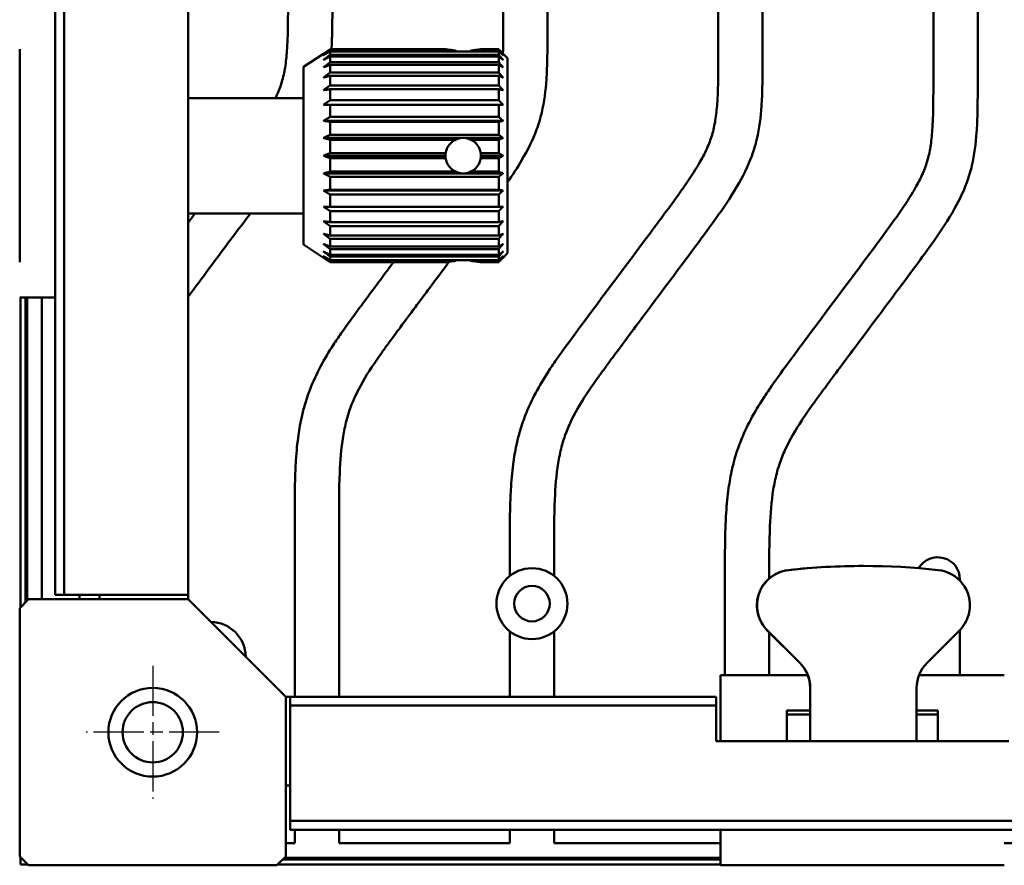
# Model space of a CAD drawing. Header units: millimetres. Extents: x 0 to 2239, y -60 to 841.
# Tile 21 of 161: x 145 to 256, y 439 to 535. Entities that reach past the tile are written whole.
import ezdxf

# ---------------------------------------------------------------- set-up
doc = ezdxf.new("R2010")
doc.units = ezdxf.units.MM
doc.linetypes.add('CHAIN', pattern=[0.3543, 0.2362, -0.0295, 0.0591, -0.0295])
doc.layers.add('Mittelpunktmarkierung (ISO)', color=7, linetype='Continuous', lineweight=25)
doc.layers.add('Sichtbar (ISO)', color=7, linetype='Continuous', lineweight=50)

msp = doc.modelspace()

# ---------------------------------------------------------------- linework, layer by layer
at = {"layer": 'Mittelpunktmarkierung (ISO)', "linetype": 'CHAIN', "ltscale": 23.990969}
for p, q in [((160.287, 461.971), (160.287, 446.971)), ((167.787, 454.471), (152.787, 454.471))]:
    msp.add_line(p, q, dxfattribs=at)
at = {"layer": 'Sichtbar (ISO)'}
for p, q in [((149.287, 658.971), (149.287, 469.971)), ((150.287, 658.971), (150.287, 469.971)), ((164.287, 469.971), (164.287, 658.971)), ((248.287, 601.984), (248.287, 528.158)), ((253.287, 528.158), (253.287, 601.984)), ((224.037, 598.996), (224.037, 531.146)), ((229.037, 531.146), (229.037, 598.996)), ((199.787, 596.008), (199.787, 534.134)), ((204.787, 534.134), (204.787, 596.008)), ((145.287, 507.471), (145.287, 531.471)), ((177.287, 529.471), (179.537, 530.971)), ((193.308, 531.467), (180.287, 531.467)), ((180.287, 531.335), (180.287, 531.467)), ((180.287, 531.335), (194.417, 531.335)), ((199.287, 531.235), (180.287, 531.235)), ((180.287, 530.842), (180.287, 531.235)), ((180.287, 530.842), (199.287, 530.842)), ((180.287, 530.003), (180.287, 530.646)), ((199.287, 530.646), (180.287, 530.646)), ((194.496, 531.235), (196.078, 531.235)), ((196.157, 531.335), (199.287, 531.335)), ((199.287, 531.467), (197.266, 531.467)), ((199.287, 531.467), (199.287, 531.335)), ((199.287, 531.235), (199.287, 530.842)), ((199.287, 530.646), (199.287, 530.003)), ((200.287, 530.471), (199.787, 530.971)), ((177.287, 509.471), (177.287, 529.471)), ((180.287, 530.003), (199.287, 530.003)), ((180.287, 528.845), (180.287, 529.717)), ((199.287, 529.717), (180.287, 529.717)), ((199.287, 529.717), (199.287, 528.845)), ((200.287, 530.471), (200.287, 508.471)), ((180.287, 528.845), (199.287, 528.845)), ((180.287, 527.401), (180.287, 528.476)), ((199.287, 528.476), (180.287, 528.476)), ((199.287, 528.476), (199.287, 527.401)), ((180.287, 527.401), (199.287, 527.401)), ((180.287, 525.717), (180.287, 526.962)), ((199.287, 526.962), (180.287, 526.962)), ((199.287, 526.962), (199.287, 525.717)), ((177.287, 525.971), (164.287, 525.971)), ((180.287, 525.717), (199.287, 525.717)), ((180.287, 523.843), (180.287, 525.221)), ((199.287, 525.221), (180.287, 525.221)), ((199.287, 525.221), (199.287, 523.843)), ((199.787, 523.404), (179.537, 523.404)), ((180.287, 523.843), (199.287, 523.843)), ((180.287, 521.836), (180.287, 523.304)), ((199.287, 523.304), (180.287, 523.304)), ((199.287, 523.304), (199.287, 521.836)), ((180.287, 521.836), (199.287, 521.836)), ((195.177, 521.468), (179.537, 521.468)), ((180.287, 519.757), (180.287, 521.271)), ((194.417, 521.271), (180.287, 521.271)), ((199.787, 521.468), (195.397, 521.468)), ((199.287, 521.271), (196.157, 521.271)), ((199.287, 521.271), (199.287, 519.757)), ((180.287, 519.757), (193.308, 519.757)), ((197.266, 519.757), (199.287, 519.757)), ((193.287, 519.471), (179.537, 519.471)), ((180.287, 517.67), (180.287, 519.184)), ((193.308, 519.184), (180.287, 519.184)), ((199.287, 519.184), (197.266, 519.184)), ((199.787, 519.471), (197.287, 519.471)), ((199.287, 519.184), (199.287, 517.67)), ((195.177, 517.474), (179.537, 517.474)), ((180.287, 517.67), (194.417, 517.67)), ((199.787, 517.474), (195.397, 517.474)), ((196.157, 517.67), (199.287, 517.67)), ((180.287, 515.637), (180.287, 517.105)), ((199.287, 517.105), (180.287, 517.105)), ((199.287, 517.105), (199.287, 515.637)), ((199.787, 515.537), (179.537, 515.537)), ((180.287, 515.637), (199.287, 515.637)), ((180.287, 513.721), (180.287, 515.098)), ((199.287, 515.098), (180.287, 515.098)), ((199.287, 515.098), (199.287, 513.721)), ((177.287, 512.971), (164.287, 512.971)), ((180.287, 513.721), (199.287, 513.721)), ((180.287, 511.979), (180.287, 513.224)), ((199.287, 513.224), (180.287, 513.224)), ((199.287, 513.224), (199.287, 511.979)), ((180.287, 511.979), (199.287, 511.979)), ((180.287, 510.465), (180.287, 511.54)), ((199.287, 511.54), (180.287, 511.54)), ((199.287, 511.54), (199.287, 510.465)), ((180.287, 510.465), (199.287, 510.465)), ((180.287, 509.225), (180.287, 510.096)), ((199.287, 510.096), (180.287, 510.096)), ((199.287, 510.096), (199.287, 509.225)), ((177.287, 509.471), (179.537, 507.971)), ((180.287, 509.225), (199.287, 509.225)), ((180.287, 508.296), (180.287, 508.938)), ((199.287, 508.938), (180.287, 508.938)), ((199.287, 508.938), (199.287, 508.296)), ((200.287, 508.471), (199.787, 507.971)), ((179.537, 507.971), (179.537, 507.971)), ((180.287, 508.296), (199.287, 508.296)), ((180.287, 507.706), (180.287, 508.099)), ((199.287, 508.099), (180.287, 508.099)), ((180.287, 507.706), (199.287, 507.706)), ((180.287, 507.474), (180.287, 507.606)), ((194.417, 507.606), (180.287, 507.606)), ((180.287, 507.474), (193.308, 507.474)), ((199.287, 507.606), (196.157, 507.606)), ((197.266, 507.474), (199.287, 507.474)), ((199.287, 508.099), (199.287, 507.706)), ((199.287, 507.606), (199.287, 507.474)), ((149.287, 503.471), (145.287, 503.471)), ((145.362, 468.546), (145.362, 503.471)), ((145.934, 503.471), (145.934, 469.118)), ((146.119, 503.471), (146.119, 469.302)), ((147.787, 469.471), (147.787, 503.471)), ((176.287, 477.971), (176.287, 458.471)), ((181.287, 458.471), (181.287, 477.971)), ((200.537, 474.983), (200.537, 472.093)), ((205.537, 472.093), (205.537, 474.983)), ((240.413, 473.215), (240.403, 473.215)), ((224.787, 471.995), (224.787, 460.918)), ((229.787, 471.812), (229.787, 471.995)), ((251.287, 471.564), (251.287, 471.702)), ((149.287, 469.971), (150.287, 469.971)), ((150.287, 469.971), (164.287, 469.971)), ((152.037, 469.971), (152.037, 469.471)), ((154.287, 469.471), (154.287, 469.971)), ((164.287, 469.971), (164.287, 469.471)), ((145.287, 468.471), (146.287, 469.471)), ((145.287, 440.471), (145.287, 468.471)), ((164.287, 469.471), (146.287, 469.471)), ((164.287, 469.471), (175.287, 458.471)), ((200.537, 465.848), (200.537, 458.471)), ((205.537, 458.471), (205.537, 465.848)), ((229.568, 465.956), (233.225, 462.299)), ((233.234, 462.299), (229.578, 465.956)), ((229.787, 460.918), (229.787, 465.737)), ((251.234, 465.956), (247.577, 462.299)), ((251.287, 460.918), (251.287, 466.01)), ((224.287, 460.918), (227.287, 460.918)), ((224.287, 453.471), (224.287, 460.918)), ((227.287, 460.918), (232.787, 460.918)), ((232.787, 460.918), (234.126, 460.918)), ((246.677, 460.918), (247.787, 460.918)), ((247.787, 460.918), (253.287, 460.918)), ((253.287, 460.918), (256.287, 460.918)), ((175.287, 440.471), (175.287, 458.471)), ((175.287, 458.471), (175.787, 458.471)), ((175.787, 458.471), (175.787, 457.471)), ((223.787, 458.471), (175.787, 458.471)), ((223.787, 457.471), (223.787, 458.471)), ((234.397, 459.471), (234.397, 457.471)), ((234.406, 459.471), (234.406, 457.971)), ((246.406, 459.471), (246.406, 457.971)), ((223.787, 457.471), (175.787, 457.471)), ((175.787, 457.471), (175.787, 444.471)), ((223.787, 457.471), (223.787, 453.471)), ((232.787, 456.918), (231.787, 456.918)), ((231.787, 453.471), (231.787, 456.918)), ((234.357, 456.471), (231.787, 456.471)), ((234.396, 456.918), (232.787, 456.918)), ((234.394, 456.471), (234.357, 456.471)), ((248.787, 456.471), (246.405, 456.471)), ((247.787, 456.918), (246.406, 456.918)), ((248.787, 456.918), (247.787, 456.918)), ((248.787, 456.918), (248.787, 453.471)), ((223.787, 453.471), (234.385, 453.471)), ((234.385, 453.471), (234.392, 453.471)), ((246.392, 453.471), (234.392, 453.471)), ((246.392, 453.471), (256.787, 453.471)), ((175.787, 448.471), (175.287, 448.471)), ((614.787, 444.471), (175.787, 444.471)), ((175.787, 444.471), (175.787, 443.471)), ((614.787, 443.471), (175.787, 443.471)), ((176.287, 443.471), (176.287, 441.971)), ((181.287, 441.971), (181.287, 443.471)), ((200.537, 443.471), (200.537, 441.971)), ((205.537, 441.971), (205.537, 443.471)), ((224.287, 439.471), (224.287, 443.471)), ((176.287, 441.971), (175.287, 441.971)), ((200.537, 441.971), (181.287, 441.971)), ((224.287, 441.971), (205.537, 441.971)), ((259.787, 441.971), (256.287, 441.971)), ((146.287, 439.471), (145.287, 440.471)), ((145.362, 439.546), (145.362, 440.396)), ((175.287, 440.471), (174.287, 439.471)), ((174.934, 440.118), (224.287, 440.118)), ((224.287, 440.302), (175.119, 440.302)), ((146.212, 439.546), (145.362, 439.546)), ((174.287, 439.471), (146.287, 439.471)), ((224.287, 439.546), (174.362, 439.546)), ((228.287, 439.471), (224.287, 439.471)), ((252.287, 439.471), (228.287, 439.471)), ((256.287, 439.471), (252.287, 439.471))]:
    msp.add_line(p, q, dxfattribs=at)
for centre, radius in [((203.037, 468.971), 4), ((203.037, 468.971), 2), ((160.287, 454.471), 5), ((160.287, 454.471), 3.4)]:
    msp.add_circle(centre, radius, dxfattribs=at)
for centre, radius, start, end in [((248.787, 471.702), 2.5, 0, 149.57061), ((166.777, 462.911), 4, 1.01166, 88.98834)]:
    msp.add_arc(centre, radius, start, end, dxfattribs=at)
for centre, major_axis, ratio, start_param, end_param in [((195.287, 536.282), (0, 5.495), 0.3639707, 2.6915367, 2.7351757), ((195.287, 536.282), (0, -5.495), 0.3639698, 5.8331246, 5.876763), ((195.287, 536.282), (0, -5.495), 0.3639698, 0.4064223, 0.4500607), ((195.287, 536.282), (0, 5.495), 0.3639707, 3.5480096, 3.5916502), ((195.287, 519.471), (0, -2), 0.9999913, 3.1967898, 3.5916534), ((195.287, 519.471), (-2, 0), 0.9999962, 4.6571918, 4.7675862), ((195.287, 519.471), (0, -2), 0.9999913, 2.6915319, 3.0863955), ((195.287, 519.471), (-2, 0), 0.9999945, 6.139341, 6.2831853), ((195.287, 519.471), (-2, 0), 0.9999945, 3.1415927, 3.285437), ((195.287, 519.471), (0, -2), 0.9999945, 4.712389, 4.8562333), ((195.287, 519.471), (0, -2), 0.9999945, 1.426952, 1.5707963), ((195.287, 519.471), (-2, 0), 0.9999913, 1.1207356, 1.5155991), ((195.287, 519.471), (0, -2), 0.9999962, 6.2279881, 6.3383825), ((195.287, 519.471), (-2, 0), 0.9999913, 1.6259935, 2.0208571), ((195.287, 502.659), (0, 5.495), 0.3639707, 0.4064238, 0.4500607), ((195.287, 502.659), (0, -5.495), 0.3639698, 3.5480218, 3.5916534), ((195.287, 502.659), (0, 5.495), 0.3639707, 5.8331246, 5.8767615), ((240.292, 394.671), (-55.507, -55.65), 0.99858, 3.9250019, 4.0325278), ((240.302, 394.671), (55.507, 55.65), 0.99858, 0.6758833, 0.8909351), ((232.407, 468.784), (-2.827, -2.834), 0.99858, 4.0325278, 5.6496012), ((232.397, 468.784), (2.827, 2.834), 0.99858, 0.8909351, 2.1641811), ((248.407, 468.784), (2.827, 2.834), 0.99858, 5.3419977, 6.9590686), ((232.406, 468.784), (0, 4), 0.9999954, 1.8326286, 2.3561945), ((232.397, 468.784), (0, -4), 0.9999954, 5.003026, 5.4977871), ((248.406, 468.784), (0, -4), 0.9999954, 0.7853982, 1.3089641), ((230.397, 459.471), (0, -4), 0.9999954, 1.5707963, 2.3561945), ((230.406, 459.471), (0, 4), 0.9999954, 4.712389, 5.4977871), ((250.406, 459.471), (0, -4), 0.9999954, 3.9269908, 4.712389), ((234.392, 457.971), (0, -4.5), 0.0030473, 0, 1.5707963), ((234.394, 457.471), (0, -1), 0.0030473, 0, 1.5707963), ((246.392, 457.971), (0, -4.5), 0.0030473, 0, 1.5707963)]:
    msp.add_ellipse(centre, major_axis=major_axis, ratio=ratio, start_param=start_param, end_param=end_param, dxfattribs=at)
for points, knots in [([(174.128, 525.971), (174.202, 526.124), (174.272, 526.278), (174.34, 526.433), (174.559, 526.937), (174.747, 527.455), (174.895, 527.983), (175.047, 528.525), (175.157, 529.079), (175.24, 529.637), (175.337, 530.283), (175.397, 530.934), (175.438, 531.585), (175.467, 532.058), (175.486, 532.531), (175.5, 533.004), (175.54, 534.376), (175.537, 535.749), (175.537, 537.122)], [0.81955233, 0.81955233, 0.81955233, 0.81955233, 0.82764389, 0.82764389, 0.82764389, 0.85383785, 0.85383785, 0.85383785, 0.88072483, 0.88072483, 0.88072483, 0.91189687, 0.91189687, 0.91189687, 0.93448276, 0.93448276, 0.93448276, 1, 1, 1, 1]), ([(180.537, 537.122), (180.537, 535.787), (180.541, 533.9), (180.472, 532.016), (180.44, 531.467)], [0, 0, 0, 0, 0.07755177, 0.10951133, 0.10951133, 0.10951133, 0.10951133]), ([(204.787, 534.134), (204.787, 532.798), (204.79, 531.463), (204.756, 530.128), (204.738, 529.441), (204.711, 528.754), (204.664, 528.068), (204.577, 526.813), (204.423, 525.561), (204.134, 524.336), (203.982, 523.687), (203.791, 523.046), (203.562, 522.421), (203.124, 521.225), (202.546, 520.085), (201.901, 518.985), (201.397, 518.126), (200.852, 517.291), (200.287, 516.47)], [0, 0, 0, 0, 0.06372563, 0.06372563, 0.06372563, 0.09653278, 0.09653278, 0.09653278, 0.15657597, 0.15657597, 0.15657597, 0.18836361, 0.18836361, 0.18836361, 0.24911139, 0.24911139, 0.24911139, 0.29661234, 0.29661234, 0.29661234, 0.29661234]), ([(193.308, 531.467), (193.332, 531.463), (193.376, 531.456), (193.542, 531.43), (193.696, 531.408), (194.025, 531.369), (194.212, 531.35), (194.417, 531.335)], [0.9340407, 0.9340407, 0.9340407, 0.9340407, 0.98135491, 0.98135491, 1.05684282, 1.05684282, 1.12156837, 1.12156837, 1.12156837, 1.12156837]), ([(194.417, 531.335), (194.212, 531.35), (194.025, 531.369), (193.696, 531.408), (193.542, 531.43), (193.376, 531.456), (193.332, 531.463), (193.308, 531.467)], [0.69016564, 0.69016564, 0.69016564, 0.69016564, 0.75489119, 0.75489119, 0.8303791, 0.8303791, 0.8776933, 0.8776933, 0.8776933, 0.8776933]), ([(197.266, 531.467), (197.242, 531.463), (197.199, 531.456), (197.032, 531.43), (196.879, 531.408), (196.549, 531.369), (196.363, 531.35), (196.157, 531.335)], [0.33012936, 0.33012936, 0.33012936, 0.33012936, 0.37744358, 0.37744358, 0.45293149, 0.45293149, 0.51765703, 0.51765703, 0.51765703, 0.51765703]), ([(196.157, 531.335), (196.363, 531.35), (196.549, 531.369), (196.879, 531.408), (197.032, 531.43), (197.199, 531.456), (197.242, 531.463), (197.266, 531.467)], [0.0862543, 0.0862543, 0.0862543, 0.0862543, 0.15097985, 0.15097985, 0.22646776, 0.22646776, 0.27378196, 0.27378196, 0.27378196, 0.27378196]), ([(200.537, 474.983), (200.537, 476.494), (200.535, 478.005), (200.57, 479.515), (200.588, 480.279), (200.616, 481.043), (200.66, 481.806), (200.716, 482.771), (200.797, 483.734), (200.923, 484.692), (201.018, 485.419), (201.138, 486.142), (201.291, 486.858), (201.392, 487.33), (201.507, 487.799), (201.638, 488.264), (201.821, 488.912), (202.036, 489.551), (202.28, 490.179), (202.62, 491.053), (203.019, 491.905), (203.461, 492.733), (203.899, 493.552), (204.379, 494.348), (204.884, 495.127), (205.175, 495.576), (205.475, 496.019), (205.78, 496.458), (206.441, 497.41), (207.128, 498.344), (207.817, 499.276), (210.577, 503.012), (213.366, 506.724), (216.14, 510.449), (216.786, 511.316), (217.431, 512.184), (218.073, 513.054), (218.583, 513.744), (219.091, 514.436), (219.591, 515.134), (220.018, 515.729), (220.438, 516.329), (220.843, 516.938), (221.249, 517.548), (221.639, 518.168), (222.002, 518.804), (222.308, 519.341), (222.593, 519.891), (222.84, 520.457), (223.059, 520.961), (223.247, 521.478), (223.395, 522.007), (223.547, 522.549), (223.657, 523.103), (223.74, 523.661), (223.837, 524.307), (223.897, 524.957), (223.938, 525.609), (223.967, 526.082), (223.986, 526.555), (224, 527.028), (224.04, 528.4), (224.037, 529.773), (224.037, 531.146)], [0, 0, 0, 0, 0.0720994, 0.0720994, 0.0720994, 0.1085789, 0.1085789, 0.1085789, 0.1546935, 0.1546935, 0.1546935, 0.1896425, 0.1896425, 0.1896425, 0.2126861, 0.2126861, 0.2126861, 0.2448059, 0.2448059, 0.2448059, 0.2895737, 0.2895737, 0.2895737, 0.3338527, 0.3338527, 0.3338527, 0.3593459, 0.3593459, 0.3593459, 0.4145875, 0.4145875, 0.4145875, 0.6359245, 0.6359245, 0.6359245, 0.6874428, 0.6874428, 0.6874428, 0.7283652, 0.7283652, 0.7283652, 0.7632574, 0.7632574, 0.7632574, 0.798163, 0.798163, 0.798163, 0.8276439, 0.8276439, 0.8276439, 0.8538379, 0.8538379, 0.8538379, 0.8807248, 0.8807248, 0.8807248, 0.9118969, 0.9118969, 0.9118969, 0.9344828, 0.9344828, 0.9344828, 1, 1, 1, 1]), ([(229.037, 531.146), (229.037, 529.81), (229.04, 528.475), (229.006, 527.14), (228.988, 526.453), (228.961, 525.766), (228.914, 525.08), (228.827, 523.825), (228.673, 522.573), (228.384, 521.348), (228.232, 520.699), (228.041, 520.058), (227.812, 519.433), (227.374, 518.237), (226.796, 517.097), (226.151, 515.997), (225.421, 514.753), (224.606, 513.56), (223.767, 512.386), (223.25, 511.663), (222.724, 510.947), (222.197, 510.233), (220.063, 507.342), (217.905, 504.468), (215.756, 501.589), (214.655, 500.113), (213.557, 498.635), (212.46, 497.157), (212.037, 496.588), (211.615, 496.018), (211.197, 495.446), (210.927, 495.077), (210.658, 494.706), (210.393, 494.334), (209.984, 493.76), (209.582, 493.181), (209.195, 492.592), (208.507, 491.546), (207.866, 490.466), (207.343, 489.328), (207.096, 488.791), (206.876, 488.241), (206.688, 487.681), (206.571, 487.336), (206.467, 486.987), (206.375, 486.635), (206.217, 486.033), (206.094, 485.422), (205.994, 484.808), (205.775, 483.456), (205.673, 482.089), (205.615, 480.72), (205.533, 478.809), (205.537, 476.896), (205.537, 474.983)], [0, 0, 0, 0, 0.0637256, 0.0637256, 0.0637256, 0.0965328, 0.0965328, 0.0965328, 0.156576, 0.156576, 0.156576, 0.1883636, 0.1883636, 0.1883636, 0.2491114, 0.2491114, 0.2491114, 0.3179007, 0.3179007, 0.3179007, 0.3602396, 0.3602396, 0.3602396, 0.5314832, 0.5314832, 0.5314832, 0.6192341, 0.6192341, 0.6192341, 0.6530146, 0.6530146, 0.6530146, 0.674815, 0.674815, 0.674815, 0.7084074, 0.7084074, 0.7084074, 0.7681072, 0.7681072, 0.7681072, 0.7962982, 0.7962982, 0.7962982, 0.8136828, 0.8136828, 0.8136828, 0.8433644, 0.8433644, 0.8433644, 0.9087128, 0.9087128, 0.9087128, 1, 1, 1, 1]), ([(224.787, 471.995), (224.787, 473.506), (224.785, 475.017), (224.82, 476.527), (224.838, 477.291), (224.866, 478.055), (224.91, 478.818), (224.966, 479.783), (225.047, 480.746), (225.173, 481.704), (225.268, 482.43), (225.388, 483.154), (225.541, 483.87), (225.642, 484.342), (225.757, 484.811), (225.888, 485.276), (226.071, 485.924), (226.286, 486.563), (226.53, 487.19), (226.87, 488.065), (227.269, 488.917), (227.711, 489.745), (228.149, 490.564), (228.629, 491.36), (229.134, 492.139), (229.425, 492.588), (229.725, 493.031), (230.03, 493.47), (230.691, 494.422), (231.378, 495.356), (232.067, 496.288), (234.827, 500.024), (237.616, 503.736), (240.39, 507.461), (241.036, 508.328), (241.681, 509.196), (242.323, 510.065), (242.833, 510.756), (243.341, 511.448), (243.841, 512.146), (244.268, 512.741), (244.688, 513.341), (245.093, 513.95), (245.499, 514.56), (245.889, 515.179), (246.252, 515.816), (246.558, 516.353), (246.843, 516.903), (247.09, 517.469), (247.309, 517.973), (247.497, 518.49), (247.645, 519.019), (247.797, 519.561), (247.907, 520.115), (247.99, 520.673), (248.087, 521.319), (248.147, 521.969), (248.188, 522.621), (248.217, 523.094), (248.236, 523.567), (248.25, 524.04), (248.29, 525.412), (248.287, 526.785), (248.287, 528.158)], [0, 0, 0, 0, 0.0720994, 0.0720994, 0.0720994, 0.1085789, 0.1085789, 0.1085789, 0.1546935, 0.1546935, 0.1546935, 0.1896425, 0.1896425, 0.1896425, 0.2126861, 0.2126861, 0.2126861, 0.2448059, 0.2448059, 0.2448059, 0.2895737, 0.2895737, 0.2895737, 0.3338527, 0.3338527, 0.3338527, 0.3593459, 0.3593459, 0.3593459, 0.4145875, 0.4145875, 0.4145875, 0.6359245, 0.6359245, 0.6359245, 0.6874428, 0.6874428, 0.6874428, 0.7283652, 0.7283652, 0.7283652, 0.7632574, 0.7632574, 0.7632574, 0.798163, 0.798163, 0.798163, 0.8276439, 0.8276439, 0.8276439, 0.8538379, 0.8538379, 0.8538379, 0.8807248, 0.8807248, 0.8807248, 0.9118969, 0.9118969, 0.9118969, 0.9344828, 0.9344828, 0.9344828, 1, 1, 1, 1]), ([(253.287, 528.158), (253.287, 526.822), (253.29, 525.487), (253.256, 524.152), (253.238, 523.465), (253.211, 522.778), (253.164, 522.092), (253.077, 520.837), (252.923, 519.584), (252.634, 518.36), (252.482, 517.711), (252.291, 517.07), (252.062, 516.445), (251.624, 515.249), (251.046, 514.109), (250.401, 513.009), (249.671, 511.764), (248.856, 510.572), (248.017, 509.398), (247.5, 508.675), (246.974, 507.959), (246.447, 507.245), (244.313, 504.354), (242.155, 501.48), (240.006, 498.601), (238.905, 497.125), (237.807, 495.647), (236.71, 494.169), (236.287, 493.599), (235.865, 493.03), (235.447, 492.458), (235.177, 492.089), (234.908, 491.718), (234.643, 491.346), (234.234, 490.772), (233.832, 490.193), (233.445, 489.604), (232.757, 488.558), (232.116, 487.478), (231.593, 486.34), (231.346, 485.803), (231.126, 485.253), (230.938, 484.693), (230.821, 484.348), (230.717, 483.999), (230.625, 483.646), (230.467, 483.045), (230.344, 482.434), (230.244, 481.82), (230.025, 480.468), (229.923, 479.101), (229.865, 477.732), (229.783, 475.821), (229.787, 473.908), (229.787, 471.995)], [0, 0, 0, 0, 0.0637256, 0.0637256, 0.0637256, 0.0965328, 0.0965328, 0.0965328, 0.156576, 0.156576, 0.156576, 0.1883636, 0.1883636, 0.1883636, 0.2491114, 0.2491114, 0.2491114, 0.3179007, 0.3179007, 0.3179007, 0.3602396, 0.3602396, 0.3602396, 0.5314832, 0.5314832, 0.5314832, 0.6192341, 0.6192341, 0.6192341, 0.6530146, 0.6530146, 0.6530146, 0.674815, 0.674815, 0.674815, 0.7084074, 0.7084074, 0.7084074, 0.7681072, 0.7681072, 0.7681072, 0.7962982, 0.7962982, 0.7962982, 0.8136828, 0.8136828, 0.8136828, 0.8433644, 0.8433644, 0.8433644, 0.9087128, 0.9087128, 0.9087128, 1, 1, 1, 1]), ([(193.308, 519.757), (193.332, 519.919), (193.376, 520.082), (193.542, 520.483), (193.696, 520.707), (194.025, 521.037), (194.212, 521.172), (194.417, 521.271)], [0.9340407, 0.9340407, 0.9340407, 0.9340407, 0.98135491, 0.98135491, 1.05684282, 1.05684282, 1.12156837, 1.12156837, 1.12156837, 1.12156837]), ([(196.157, 521.271), (196.363, 521.172), (196.549, 521.037), (196.879, 520.707), (197.032, 520.483), (197.199, 520.082), (197.242, 519.919), (197.266, 519.757)], [0.0862543, 0.0862543, 0.0862543, 0.0862543, 0.15097985, 0.15097985, 0.22646776, 0.22646776, 0.27378197, 0.27378197, 0.27378197, 0.27378197]), ([(195.287, 517.471), (195.035, 517.471), (194.766, 517.521), (194.274, 517.726), (194.05, 517.879), (193.696, 518.233), (193.542, 518.457), (193.376, 518.858), (193.332, 519.021), (193.308, 519.184)], [-0.60547484, -0.60547484, -0.60547484, -0.60547484, -0.52978519, -0.52978519, -0.45409555, -0.45409555, -0.37841648, -0.37841648, -0.33092844, -0.33092844, -0.33092844, -0.33092844]), ([(194.417, 517.67), (194.212, 517.77), (194.025, 517.904), (193.696, 518.234), (193.542, 518.458), (193.376, 518.859), (193.332, 519.022), (193.308, 519.184)], [0.69016564, 0.69016564, 0.69016564, 0.69016564, 0.75489119, 0.75489119, 0.8303791, 0.8303791, 0.8776933, 0.8776933, 0.8776933, 0.8776933]), ([(197.266, 519.184), (197.242, 519.021), (197.198, 518.858), (197.032, 518.457), (196.878, 518.233), (196.524, 517.879), (196.3, 517.726), (195.808, 517.521), (195.539, 517.471), (195.287, 517.471)], [0.33092843, 0.33092843, 0.33092843, 0.33092843, 0.37841648, 0.37841648, 0.45409555, 0.45409555, 0.52978519, 0.52978519, 0.60547484, 0.60547484, 0.60547484, 0.60547484]), ([(197.266, 519.184), (197.242, 519.022), (197.199, 518.859), (197.032, 518.458), (196.879, 518.234), (196.549, 517.904), (196.363, 517.77), (196.157, 517.67)], [0.33012937, 0.33012937, 0.33012937, 0.33012937, 0.37744358, 0.37744358, 0.45293149, 0.45293149, 0.51765703, 0.51765703, 0.51765703, 0.51765703]), ([(171.294, 512.971), (169.95, 511.167), (167.607, 508.04), (165.275, 504.906), (164.287, 503.574)], [0.51635383, 0.51635383, 0.51635383, 0.51635383, 0.64679574, 0.74295951, 0.74295951, 0.74295951, 0.74295951]), ([(176.287, 477.971), (176.287, 479.482), (176.285, 480.993), (176.32, 482.503), (176.338, 483.267), (176.366, 484.031), (176.41, 484.794), (176.466, 485.759), (176.547, 486.722), (176.673, 487.68), (176.768, 488.407), (176.888, 489.13), (177.041, 489.846), (177.142, 490.318), (177.257, 490.787), (177.388, 491.252), (177.571, 491.9), (177.786, 492.539), (178.03, 493.167), (178.37, 494.041), (178.769, 494.893), (179.211, 495.721), (179.649, 496.54), (180.129, 497.336), (180.634, 498.115), (180.925, 498.564), (181.225, 499.007), (181.53, 499.446), (182.191, 500.398), (182.878, 501.332), (183.567, 502.264), (184.852, 504.005), (186.145, 505.74), (187.439, 507.474)], [0, 0, 0, 0, 0.07209938, 0.07209938, 0.07209938, 0.10857894, 0.10857894, 0.10857894, 0.15469346, 0.15469346, 0.15469346, 0.18964252, 0.18964252, 0.18964252, 0.21268608, 0.21268608, 0.21268608, 0.24480587, 0.24480587, 0.24480587, 0.2895737, 0.2895737, 0.2895737, 0.3338527, 0.3338527, 0.3338527, 0.35934593, 0.35934593, 0.35934593, 0.41458752, 0.41458752, 0.41458752, 0.51770871, 0.51770871, 0.51770871, 0.51770871]), ([(193.716, 507.535), (192.979, 506.549), (192.242, 505.563), (191.506, 504.577), (190.405, 503.101), (189.307, 501.623), (188.21, 500.145), (187.787, 499.576), (187.365, 499.006), (186.947, 498.434), (186.677, 498.065), (186.408, 497.694), (186.143, 497.322), (185.734, 496.748), (185.332, 496.17), (184.945, 495.581), (184.257, 494.534), (183.616, 493.454), (183.093, 492.316), (182.846, 491.779), (182.626, 491.229), (182.438, 490.669), (182.321, 490.324), (182.217, 489.975), (182.125, 489.623), (181.967, 489.021), (181.844, 488.41), (181.744, 487.796), (181.525, 486.444), (181.423, 485.077), (181.365, 483.708), (181.283, 481.797), (181.287, 479.884), (181.287, 477.971)], [0.47282721, 0.47282721, 0.47282721, 0.47282721, 0.53148324, 0.53148324, 0.53148324, 0.61923406, 0.61923406, 0.61923406, 0.65301462, 0.65301462, 0.65301462, 0.674815, 0.674815, 0.674815, 0.70840735, 0.70840735, 0.70840735, 0.76810719, 0.76810719, 0.76810719, 0.79629823, 0.79629823, 0.79629823, 0.81368282, 0.81368282, 0.81368282, 0.84336437, 0.84336437, 0.84336437, 0.90871281, 0.90871281, 0.90871281, 1, 1, 1, 1]), ([(193.308, 507.474), (193.332, 507.478), (193.376, 507.485), (193.542, 507.511), (193.696, 507.533), (194.025, 507.572), (194.212, 507.591), (194.417, 507.606)], [0.33012936, 0.33012936, 0.33012936, 0.33012936, 0.37744358, 0.37744358, 0.45293149, 0.45293149, 0.51765703, 0.51765703, 0.51765703, 0.51765703]), ([(194.417, 507.606), (194.212, 507.591), (194.025, 507.572), (193.696, 507.533), (193.542, 507.511), (193.376, 507.485), (193.332, 507.478), (193.308, 507.474)], [0.08627056, 0.08627056, 0.08627056, 0.08627056, 0.15097985, 0.15097985, 0.22646776, 0.22646776, 0.27378196, 0.27378196, 0.27378196, 0.27378196]), ([(197.266, 507.474), (197.242, 507.478), (197.199, 507.485), (197.032, 507.511), (196.879, 507.533), (196.549, 507.572), (196.363, 507.591), (196.157, 507.606)], [0.9340407, 0.9340407, 0.9340407, 0.9340407, 0.98135491, 0.98135491, 1.05684282, 1.05684282, 1.12155213, 1.12155213, 1.12155213, 1.12155213]), ([(196.157, 507.606), (196.363, 507.591), (196.549, 507.572), (196.879, 507.533), (197.032, 507.511), (197.199, 507.485), (197.242, 507.478), (197.266, 507.474)], [0.69016564, 0.69016564, 0.69016564, 0.69016564, 0.75489119, 0.75489119, 0.8303791, 0.8303791, 0.8776933, 0.8776933, 0.8776933, 0.8776933]), ([(228.47, 469.54), (228.432, 469.341), (228.407, 469.131), (228.385, 468.492), (228.443, 468.048), (228.563, 467.644), (228.564, 467.641), (228.565, 467.638)], [-1.9249245, -1.9249245, -1.9249245, -1.9249245, -1.86149562, -1.86149562, -1.73617345, -1.73617345, -1.73519642, -1.73519642, -1.73519642, -1.73519642]), ([(228.453, 468.172), (228.456, 468.157), (228.458, 468.143), (228.481, 468.005), (228.509, 467.872), (228.542, 467.749)], [-0.199507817, -0.199507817, -0.199507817, -0.199507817, -0.195060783, -0.195060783, -0.156822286, -0.156822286, -0.156822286, -0.156822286]), ([(252.27, 467.749), (252.303, 467.872), (252.331, 468.005), (252.354, 468.143), (252.357, 468.157), (252.359, 468.172)], [-0.151830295, -0.151830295, -0.151830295, -0.151830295, -0.113591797, -0.113591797, -0.1091437, -0.1091437, -0.1091437, -0.1091437])]:
    msp.add_open_spline(points, degree=3, knots=knots, dxfattribs=at)
for points in [[(199.772, 530.986), (199.789, 532.035), (199.787, 533.084), (199.787, 534.134)], [(164.287, 511.933), (164.546, 512.279), (164.804, 512.625), (165.063, 512.971)]]:
    msp.add_open_spline(points, degree=3, dxfattribs=at)
for points, weights in [([(179.537, 530.971), (179.902, 531.214), (180.287, 531.467)], [1.04254089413, 1.04519380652, 1.04722962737]), ([(180.287, 531.335), (179.902, 531.06), (179.537, 530.796)], [1.05173519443, 1.04931796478, 1.04628301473]), ([(179.537, 530.796), (179.902, 531.011), (180.287, 531.235)], [1.05462033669, 1.05851460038, 1.06179072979]), ([(180.287, 530.842), (179.902, 530.553), (179.537, 530.277)], [1.0617907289, 1.05851459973, 1.05462033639]), ([(179.537, 530.277), (179.902, 530.457), (180.287, 530.646)], [1.05462033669, 1.05851460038, 1.06179072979]), ([(199.287, 531.467), (199.544, 531.214), (199.787, 530.971)], [1.01340354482, 1.01319208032, 1.01237758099]), ([(199.787, 530.796), (199.544, 531.06), (199.287, 531.335)], [1.0176218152, 1.0192212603, 1.02021547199]), ([(199.287, 531.235), (199.544, 531.011), (199.787, 530.796)], [1.05704636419, 1.05170629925, 1.04577024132]), ([(199.787, 530.277), (199.544, 530.553), (199.287, 530.842)], [1.0457702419, 1.05170630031, 1.05704636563]), ([(199.287, 530.646), (199.544, 530.457), (199.787, 530.277)], [1.05704636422, 1.05170629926, 1.04577024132]), ([(180.287, 530.003), (179.902, 529.71), (179.537, 529.43)], [1.0617907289, 1.05851459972, 1.05462033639]), ([(179.537, 529.43), (179.902, 529.57), (180.287, 529.717)], [1.05462033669, 1.05851460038, 1.06179072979]), ([(199.787, 529.43), (199.544, 529.71), (199.287, 530.003)], [1.04577024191, 1.05170630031, 1.05704636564]), ([(199.287, 529.717), (199.544, 529.57), (199.787, 529.43)], [1.05704636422, 1.05170629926, 1.04577024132]), ([(180.287, 528.845), (179.902, 528.556), (179.537, 528.28)], [1.0617907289, 1.05851459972, 1.05462033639]), ([(179.537, 528.28), (179.902, 528.376), (180.287, 528.476)], [1.05462033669, 1.05851460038, 1.06179072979]), ([(199.787, 528.28), (199.544, 528.556), (199.287, 528.845)], [1.04577024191, 1.05170630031, 1.05704636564]), ([(199.287, 528.476), (199.544, 528.376), (199.787, 528.28)], [1.05704636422, 1.05170629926, 1.04577024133]), ([(180.287, 527.401), (179.902, 527.126), (179.537, 526.863)], [1.0617907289, 1.05851459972, 1.05462033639]), ([(199.787, 526.863), (199.544, 527.126), (199.287, 527.401)], [1.04577024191, 1.05170630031, 1.05704636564]), ([(179.537, 526.863), (179.902, 526.911), (180.287, 526.962)], [1.05462033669, 1.05851460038, 1.06179072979]), ([(199.287, 526.962), (199.544, 526.911), (199.787, 526.863)], [1.05704636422, 1.05170629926, 1.04577024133]), ([(180.287, 525.717), (179.902, 525.464), (179.537, 525.221)], [1.0617907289, 1.05851459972, 1.05462033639]), ([(179.537, 525.221), (179.902, 525.221), (180.287, 525.221)], [1.05462033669, 1.05851460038, 1.06179072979]), ([(199.787, 525.221), (199.544, 525.464), (199.287, 525.717)], [1.04577024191, 1.05170630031, 1.05704636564]), ([(199.287, 525.221), (199.544, 525.221), (199.787, 525.221)], [1.05704636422, 1.05170629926, 1.04577024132]), ([(180.287, 523.843), (179.902, 523.619), (179.537, 523.404)], [1.0617907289, 1.05851459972, 1.05462033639]), ([(179.537, 523.404), (179.902, 523.355), (180.287, 523.304)], [1.05462033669, 1.05851460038, 1.06179072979]), ([(199.787, 523.404), (199.544, 523.619), (199.287, 523.843)], [1.04577024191, 1.05170630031, 1.05704636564]), ([(199.287, 523.304), (199.544, 523.355), (199.787, 523.404)], [1.05704636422, 1.05170629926, 1.04577024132]), ([(180.287, 521.836), (179.902, 521.648), (179.537, 521.468)], [1.0617907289, 1.05851459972, 1.05462033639]), ([(199.787, 521.468), (199.544, 521.648), (199.287, 521.836)], [1.04577024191, 1.05170630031, 1.05704636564]), ([(179.537, 521.468), (179.902, 521.372), (180.287, 521.271)], [1.04628365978, 1.04931867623, 1.05173597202]), ([(199.287, 521.271), (199.544, 521.372), (199.787, 521.468)], [1.02021660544, 1.01922226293, 1.01762268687]), ([(180.287, 519.757), (179.902, 519.611), (179.537, 519.471)], [1.04722962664, 1.04519380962, 1.04254090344]), ([(199.787, 519.471), (199.544, 519.611), (199.287, 519.757)], [1.01237758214, 1.01319208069, 1.01340354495]), ([(179.537, 519.471), (179.902, 519.33), (180.287, 519.184)], [1.04254090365, 1.04519381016, 1.04722962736]), ([(199.287, 519.184), (199.544, 519.33), (199.787, 519.471)], [1.01340354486, 1.01319208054, 1.0123775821]), ([(180.287, 517.67), (179.902, 517.57), (179.537, 517.474)], [1.05173597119, 1.04931867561, 1.04628365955]), ([(179.537, 517.474), (179.902, 517.293), (180.287, 517.105)], [1.05462033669, 1.05851460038, 1.06179072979]), ([(199.787, 517.474), (199.544, 517.57), (199.287, 517.67)], [1.01762268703, 1.01922226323, 1.02021660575]), ([(199.287, 517.105), (199.544, 517.293), (199.787, 517.474)], [1.05704636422, 1.05170629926, 1.04577024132]), ([(180.287, 515.637), (179.902, 515.586), (179.537, 515.537)], [1.0617907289, 1.05851459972, 1.05462033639]), ([(179.537, 515.537), (179.902, 515.322), (180.287, 515.098)], [1.05462033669, 1.05851460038, 1.06179072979]), ([(199.787, 515.537), (199.544, 515.586), (199.287, 515.637)], [1.04577024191, 1.05170630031, 1.05704636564]), ([(199.287, 515.098), (199.544, 515.322), (199.787, 515.537)], [1.05704636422, 1.05170629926, 1.04577024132]), ([(179.537, 513.721), (179.902, 513.478), (180.287, 513.224)], [1.05462033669, 1.05851460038, 1.06179072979]), ([(180.287, 513.721), (179.902, 513.721), (179.537, 513.721)], [1.0617907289, 1.05851459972, 1.05462033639]), ([(199.787, 513.721), (199.544, 513.721), (199.287, 513.721)], [1.04577024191, 1.05170630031, 1.05704636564]), ([(199.287, 513.224), (199.544, 513.478), (199.787, 513.721)], [1.05704636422, 1.05170629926, 1.04577024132]), ([(179.537, 512.079), (179.902, 511.815), (180.287, 511.54)], [1.05462033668, 1.05851460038, 1.06179072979]), ([(180.287, 511.979), (179.902, 512.03), (179.537, 512.079)], [1.0617907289, 1.05851459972, 1.05462033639]), ([(199.787, 512.079), (199.544, 512.03), (199.287, 511.979)], [1.04577024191, 1.05170630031, 1.05704636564]), ([(199.287, 511.54), (199.544, 511.815), (199.787, 512.079)], [1.05704636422, 1.05170629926, 1.04577024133]), ([(179.537, 510.661), (179.902, 510.385), (180.287, 510.096)], [1.05462033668, 1.05851460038, 1.06179072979]), ([(180.287, 510.465), (179.902, 510.565), (179.537, 510.661)], [1.0617907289, 1.05851459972, 1.05462033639]), ([(199.787, 510.661), (199.544, 510.565), (199.287, 510.465)], [1.04577024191, 1.05170630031, 1.05704636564]), ([(199.287, 510.096), (199.544, 510.385), (199.787, 510.661)], [1.05704636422, 1.05170629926, 1.04577024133]), ([(179.537, 509.511), (179.902, 509.231), (180.287, 508.938)], [1.05462033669, 1.05851460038, 1.06179072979]), ([(180.287, 509.225), (179.902, 509.371), (179.537, 509.511)], [1.0617907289, 1.05851459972, 1.05462033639]), ([(199.787, 509.511), (199.544, 509.371), (199.287, 509.225)], [1.04577024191, 1.05170630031, 1.05704636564]), ([(199.287, 508.938), (199.544, 509.231), (199.787, 509.511)], [1.05704636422, 1.05170629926, 1.04577024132]), ([(179.537, 508.664), (179.902, 508.388), (180.287, 508.099)], [1.05462033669, 1.05851460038, 1.06179072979]), ([(180.287, 508.296), (179.902, 508.484), (179.537, 508.664)], [1.0617907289, 1.05851459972, 1.05462033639]), ([(199.787, 508.664), (199.544, 508.484), (199.287, 508.296)], [1.04577024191, 1.05170630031, 1.05704636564]), ([(199.287, 508.099), (199.544, 508.388), (199.787, 508.664)], [1.05704636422, 1.05170629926, 1.04577024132]), ([(179.537, 508.145), (179.902, 507.882), (180.287, 507.606)], [1.04628301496, 1.04931796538, 1.05173519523]), ([(180.287, 507.706), (179.902, 507.93), (179.537, 508.145)], [1.06179072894, 1.05851459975, 1.05462033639]), ([(180.287, 507.474), (179.902, 507.728), (179.537, 507.971)], [1.04722962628, 1.04519407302, 1.04254159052]), ([(199.787, 508.145), (199.544, 507.93), (199.287, 507.706)], [1.04577024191, 1.05170630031, 1.05704636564]), ([(199.287, 507.606), (199.544, 507.882), (199.787, 508.145)], [1.02021547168, 1.01922126, 1.01762181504]), ([(199.787, 507.971), (199.544, 507.728), (199.287, 507.474)], [1.01237779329, 1.01319210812, 1.01340354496]), ([(199.787, 507.971), (199.787, 507.971), (199.787, 507.971)], [1.01237779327, 1.01237768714, 1.01237758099])]:
    msp.add_rational_spline(points, weights, degree=2, dxfattribs=at)

doc.saveas('drawing.dxf')
